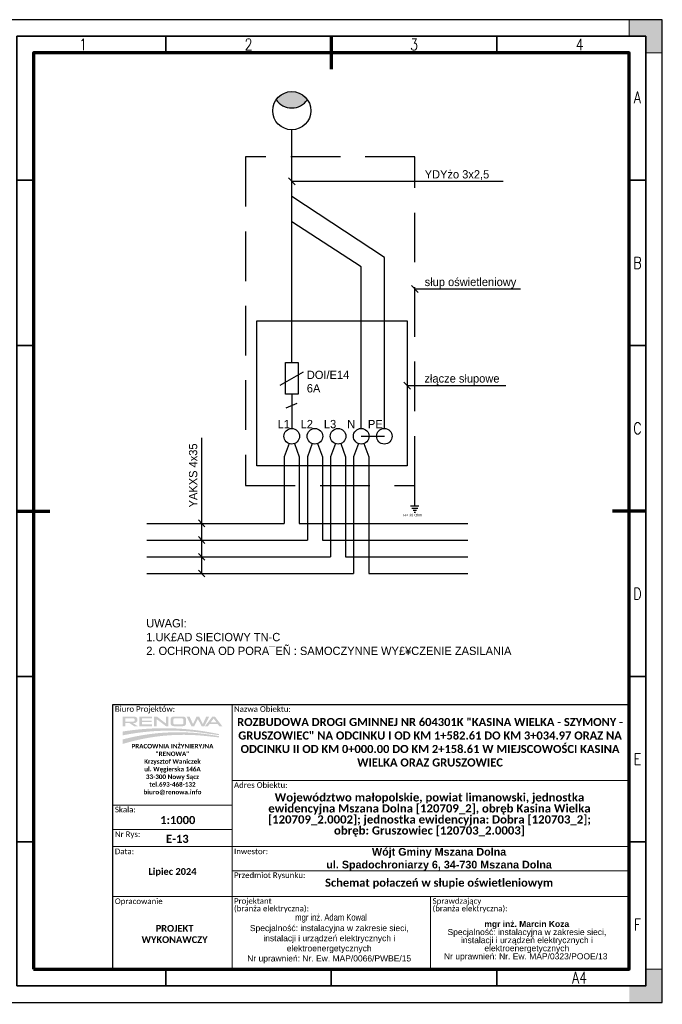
# Model space of a CAD drawing. Header units: metres. Extents: x 7168 to 12828, y 1523 to 3619.
# Tile 56 of 133: x 10150 to 10344, y 2040 to 2337. Entities that reach past the tile are written whole.
import ezdxf
from ezdxf.enums import TextEntityAlignment as Align

# ---------------------------------------------------------------- set-up
doc = ezdxf.new("R2010")
doc.units = ezdxf.units.M
doc.linetypes.add('DASHED', pattern=[0.75, 0.5, -0.25])
for name, color, linetype in [('-eep_opis', 4, 'Continuous'), ('EE_SYGOCHR_SYM', 1, 'Continuous'), ('EE_UZAB_SYM', 3, 'Continuous')]:
    doc.layers.add(name, color=color, linetype=linetype)
for name, color, linetype, lineweight in [('0_ramka', 7, 'Continuous', 0), ('CP_FRAME', 217, 'Continuous', 70), ('CP_FRCENTR', 217, 'Continuous', 70), ('CP_FRMARK', 253, 'Continuous', 15), ('CP_FRREF', 251, 'Continuous', 35), ('CP_LINENORM', 251, 'Continuous', 25), ('CP_TEXTNORM', 53, 'Continuous', 25), ('kontury', 7, 'Continuous', 25)]:
    doc.layers.add(name, color=color, linetype=linetype, lineweight=lineweight)
doc.styles.add('!Tytul_2', font='txt', dxfattribs={"height": 2.5})
doc.styles.add('courier', font='arial.ttf')
doc.styles.add('CP_TXTCON', font='ROMANS.SHX', dxfattribs={"width": 0.8})
doc.styles.get("Standard").update_dxf_attribs({"font": 'arial.ttf'})
doc.styles.add('Stytuacja', font='arial.ttf', dxfattribs={"height": 0.85})

# ---------------------------------------------------------------- blocks, each defined once
blk = doc.blocks.new('CP_TEXTREF')
for p, q in [((-145, 282), (-145, 287)), ((-95, 287), (-95, 282)), ((-45, 282), (-45, 287)), ((-190, 243.5), (-185, 243.5)), ((0, 243.5), (-5, 243.5)), ((-190, 193.5), (-185, 193.5)), ((0, 193.5), (-5, 193.5)), ((-190, 143.5), (-185, 143.5)), ((0, 143.5), (-5, 143.5)), ((-190, 93.5), (-185, 93.5)), ((0, 93.5), (-5, 93.5)), ((-190, 43.5), (-185, 43.5)), ((0, 43.5), (-5, 43.5)), ((-145, 0), (-145, 5)), ((-95, 5), (-95, 0)), ((-45, 5), (-45, 0))]:
    blk.add_line(p, q)
for points in [[(-190, 0), (0, 0), (0, 287), (-190, 287)], [(-185, 5), (-5, 5), (-5, 282), (-185, 282)]]:
    blk.add_lwpolyline(points, close=True)
at = {"layer": 'CP_TEXTNORM', "linetype": 'ByBlock', "style": 'CP_TXTCON', "width": 0.8}
for s, p in [('1', (-170, 284.5)), ('2', (-120, 284.5)), ('3', (-70, 284.5)), ('4', (-20, 284.5))]:
    blk.add_text(s, height=3.5, dxfattribs=at).set_placement(p, align=Align.MIDDLE_CENTER)
for s, p in [('A', (-2.5, 268.5)), ('B', (-2.5, 218.5)), ('C', (-2.5, 168.5)), ('D', (-2.5, 118.5)), ('E', (-2.5, 68.5)), ('F', (-2.5, 18.5)), ('A4', (-20, 2.5))]:
    blk.add_text(s, height=3.5, dxfattribs=at).set_placement(p, align=Align.MIDDLE)
blk = doc.blocks.new('2d_iso_5457_a4_n4')
at = {"layer": 'CP_FRMARK'}
for points in [[(10, 292), (10, 297), (0, 297), (0, 287), (5, 287), (5, 292)], [(205, 292), (205, 287), (210, 287), (210, 297), (200, 297), (200, 292)], [(5, 5), (5, 10), (0, 10), (0, 0), (10, 0), (10, 5)], [(205, 5), (200, 5), (200, 0), (205, 0), (210, 0), (210, 5), (210, 10), (205, 10)]]:
    blk.add_hatch(color=256, dxfattribs=at).paths.add_polyline_path(points)
blk.add_lwpolyline([(20, 10), (200, 10), (200, 287), (20, 287)], close=True)
at = {"layer": 'CP_FRCENTR'}
for p, q in [((110, 292), (110, 282)), ((15, 148.5), (25, 148.5)), ((205, 148.5), (195, 148.5))]:
    blk.add_line(p, q, dxfattribs=at)
at = {"layer": 'CP_FRMARK'}
for p, q in [((10, 297), (0, 297)), ((0, 297), (0, 287)), ((10, 292), (10, 297)), ((200, 292), (200, 297)), ((200, 297), (210, 297)), ((210, 297), (210, 287)), ((5, 292), (10, 292)), ((5, 287), (5, 292)), ((205, 292), (200, 292)), ((205, 287), (205, 292)), ((0, 287), (5, 287)), ((210, 287), (205, 287)), ((0, 0), (0, 10)), ((0, 10), (5, 10)), ((5, 10), (5, 5)), ((205, 10), (205, 5)), ((210, 10), (205, 10)), ((210, 0), (210, 10)), ((5, 5), (10, 5)), ((10, 5), (10, 0)), ((205, 5), (200, 5)), ((10, 0), (0, 0)), ((200, 0), (210, 0))]:
    blk.add_line(p, q, dxfattribs=at)
at = {"layer": 'CP_LINENORM', "linetype": 'Continuous'}
blk.add_lwpolyline([(0, 0), (210, 0), (210, 297), (0, 297)], close=True, dxfattribs=at)
at = {"layer": 'CP_FRREF'}
blk.add_blockref('CP_TEXTREF', (205, 5), dxfattribs=at)
blk = doc.blocks.new('RENOWA_1')
at = {"linetype": 'Continuous', "lineweight": -2}
h = blk.add_hatch(color=7, dxfattribs=at)
edge = h.paths.add_edge_path()
edge.add_ellipse((0.0678, 0.1509), major_axis=(-0.0191, 0), ratio=0.735318, start_angle=180, end_angle=270)
edge.add_line((0.0678, 0.165), (0.0142, 0.165))
edge.add_line((0.0142, 0.165), (-0.0013, 0.165))
edge.add_line((-0.0013, 0.165), (-0.0013, 0.1071))
edge.add_line((-0.0013, 0.1071), (0.0142, 0.1071))
edge.add_line((0.0142, 0.1071), (0.0142, 0.1258))
edge.add_line((0.0142, 0.1258), (0.0398, 0.1258))
edge.add_line((0.0398, 0.1258), (0.0674, 0.107))
edge.add_line((0.0674, 0.107), (0.0893, 0.107))
edge.add_line((0.0893, 0.107), (0.06, 0.126))
edge.add_line((0.06, 0.126), (0.0653, 0.126))
edge.add_ellipse((0.0653, 0.14), major_axis=(0.0215, 0), ratio=0.650164, start_angle=270, end_angle=360)
edge.add_line((0.0868, 0.14), (0.0868, 0.1509))
h.paths.add_polyline_path([(0.0713, 0.1476), (0.0713, 0.1413, -0.414214), (0.0653, 0.1353), (0.0142, 0.1353), (0.0142, 0.1536), (0.0653, 0.1536, -0.414214)], flags=16)
for points in [[(0.0992, 0.1071), (0.0992, 0.1184), (0.0992, 0.1536), (0.0992, 0.165), (0.1758, 0.165), (0.1758, 0.1536), (0.1147, 0.1536), (0.1147, 0.1406), (0.174, 0.1406), (0.174, 0.1314), (0.1147, 0.1314), (0.1147, 0.1184), (0.1758, 0.1184), (0.1758, 0.1071)], [(0.1882, 0.1071), (0.1882, 0.165), (0.2032, 0.165), (0.2052, 0.165), (0.2603, 0.1231), (0.2603, 0.165), (0.2752, 0.165), (0.2752, 0.1071), (0.2603, 0.1071), (0.2598, 0.1071), (0.2032, 0.1501), (0.2032, 0.1071)], [(0.4311, 0.1071), (0.4141, 0.1071), (0.3849, 0.165), (0.4027, 0.165), (0.423, 0.1205), (0.4452, 0.165), (0.4608, 0.165), (0.483, 0.1205), (0.5033, 0.165), (0.5211, 0.165), (0.4919, 0.1071), (0.4749, 0.1071), (0.453, 0.1503)]]:
    blk.add_hatch(color=7, dxfattribs=at).paths.add_polyline_path(points)
h = blk.add_hatch(color=7, dxfattribs=at)
edge = h.paths.add_edge_path()
edge.add_ellipse((0.3627, 0.1521), major_axis=(0.0179, 0), ratio=0.715756, start_angle=0, end_angle=90)
edge.add_line((0.3627, 0.165), (0.3069, 0.165))
edge.add_ellipse((0.3069, 0.1521), major_axis=(-0.0179, 0), ratio=0.715756, start_angle=270, end_angle=360)
edge.add_line((0.2889, 0.1521), (0.2889, 0.1199))
edge.add_ellipse((0.3069, 0.1199), major_axis=(-0.0179, 0), ratio=0.715756, start_angle=0, end_angle=90)
edge.add_line((0.3069, 0.1071), (0.3627, 0.1071))
edge.add_ellipse((0.3627, 0.1199), major_axis=(0.0179, 0), ratio=0.715756, start_angle=270, end_angle=360)
edge.add_line((0.3807, 0.1199), (0.3807, 0.1521))
edge = h.paths.add_edge_path(flags=16)
edge.add_ellipse((0.3588, 0.1474), major_axis=(-0.00672, 0), ratio=0.945371, start_angle=180, end_angle=270, ccw=False)
edge.add_line((0.3655, 0.1474), (0.3655, 0.1247))
edge.add_ellipse((0.3588, 0.1247), major_axis=(-0.00672, 0), ratio=0.945371, start_angle=90, end_angle=180, ccw=False)
edge.add_line((0.3588, 0.1184), (0.3108, 0.1184))
edge.add_ellipse((0.3108, 0.1247), major_axis=(0.00672, 0), ratio=0.945371, start_angle=188.48719, end_angle=270, ccw=False)
edge.add_line((0.3042, 0.1238), (0.3042, 0.1483))
edge.add_ellipse((0.3108, 0.1474), major_axis=(0.00672, 0), ratio=0.945371, start_angle=90, end_angle=171.51281, ccw=False)
edge.add_line((0.3108, 0.1537), (0.3588, 0.1537))
h = blk.add_hatch(color=7, dxfattribs=at)
h.paths.add_polyline_path([(0.4963, 0.1071), (0.5398, 0.165), (0.5561, 0.165), (0.5997, 0.1071), (0.582, 0.1071), (0.5723, 0.1204), (0.548, 0.1204), (0.5236, 0.1204), (0.5139, 0.1071)])
h.paths.add_polyline_path([(0.5302, 0.1294), (0.548, 0.1539), (0.5657, 0.1294), (0.548, 0.1294)], flags=16)
h = blk.add_hatch(color=7, dxfattribs=at)
h.set_gradient(rotation=270, tint=1, name='INVHEMISPHERICAL')
h.paths.add_polyline_path([(0.486, 0.066), (0.5811, 0.0526), (0.5811, 0.0589), (0.5557, 0.0641, 0.087432), (0.0179, 0.0776), (-0.0013, 0.0747), (-0.0013, 0.0516), (0.0117, 0.0541, -0.082937)])
h = blk.add_hatch(color=7, dxfattribs=at)
h.set_gradient(rotation=270, tint=1, name='INVHEMISPHERICAL')
h.paths.add_polyline_path([(0.4958, 0.0481), (0.5811, 0.0392), (0.5811, 0.0466), (0.5534, 0.0514, 0.10443), (0.0166, 0.0315), (-0.0013, 0.027), (-0.0013, -0.0004), (0, 0, -0.100635)])

msp = doc.modelspace()

# ---------------------------------------------------------------- hatches: boundary and pattern name
h = msp.add_hatch(color=256)
edge = h.paths.add_edge_path()
edge.add_ellipse((10231.982, 2316.572), major_axis=(-4.077, 4.077), ratio=1, start_angle=79.82877, end_angle=190.17123)
edge.add_ellipse((10231.982, 2309.987), major_axis=(4.077, 4.077), ratio=1, start_angle=349.82877, end_angle=460.17123)

# ---------------------------------------------------------------- linework, layer by layer
for p, q in [((10231.982, 2243.024), (10231.982, 2304.222)), ((10230.996, 2289.681), (10232.968, 2287.594)), ((10231.982, 2288.637), (10295.806, 2288.637)), ((10259.951, 2265.655), (10231.982, 2284.053)), ((10252.957, 2262.746), (10231.982, 2276.427)), ((10259.951, 2213.942), (10259.951, 2265.655)), ((10252.957, 2213.942), (10252.957, 2262.746)), ((10259.951, 2262.746), (10259.951, 2262.746)), ((10259.951, 2213.942), (10259.951, 2262.746)), ((10268.172, 2257.149), (10270.143, 2255.062)), ((10269.158, 2256.106), (10301.126, 2256.106)), ((10230.097, 2224.319), (10230.097, 2233.919)), ((10230.097, 2233.919), (10233.866, 2233.919)), ((10233.866, 2233.919), (10233.866, 2224.319)), ((10235.399, 2230.959), (10228.415, 2226.95)), ((10265.85, 2227.943), (10267.822, 2225.855)), ((10266.836, 2226.899), (10296.701, 2226.899)), ((10233.866, 2224.319), (10230.097, 2224.319)), ((10230.304, 2220.132), (10233.649, 2221.595)), ((10204.76, 2170.112), (10204.76, 2211.162)), ((10252.957, 2211.581), (10259.951, 2211.581)), ((10231.167, 2209.363), (10229.699, 2205.341)), ((10232.786, 2209.363), (10234.254, 2205.341)), ((10238.161, 2209.363), (10236.693, 2205.341)), ((10239.779, 2209.363), (10241.247, 2205.341)), ((10245.154, 2209.363), (10243.686, 2205.341)), ((10246.773, 2209.363), (10248.241, 2205.341)), ((10252.148, 2209.363), (10250.68, 2205.341)), ((10253.766, 2209.363), (10255.234, 2205.341)), ((10229.699, 2205.341), (10229.699, 2185.252)), ((10234.254, 2205.341), (10234.254, 2185.252)), ((10236.693, 2205.341), (10236.693, 2180.205)), ((10241.247, 2205.341), (10241.247, 2180.205)), ((10243.686, 2205.341), (10243.686, 2175.159)), ((10248.241, 2205.341), (10248.241, 2175.159)), ((10250.68, 2205.341), (10250.68, 2170.112)), ((10255.234, 2205.341), (10255.234, 2170.112)), ((10188.189, 2185.252), (10229.699, 2185.252)), ((10203.774, 2186.296), (10205.746, 2184.208)), ((10234.254, 2185.252), (10285.136, 2185.252)), ((10203.774, 2181.249), (10205.746, 2179.162)), ((10188.189, 2180.205), (10236.693, 2180.205)), ((10241.247, 2180.205), (10285.136, 2180.205)), ((10203.774, 2176.202), (10205.746, 2174.115)), ((10188.189, 2175.159), (10243.686, 2175.159)), ((10248.241, 2175.159), (10285.136, 2175.159)), ((10188.189, 2170.112), (10250.68, 2170.112)), ((10203.774, 2171.156), (10205.746, 2169.069)), ((10255.234, 2170.112), (10285.136, 2170.112))]:
    msp.add_line(p, q)
at = {"color": 1, "linetype": 'DASHED', "ltscale": 30}
for p, q in [((10218.037, 2296.007), (10218.037, 2196.664)), ((10269.158, 2296.007), (10218.037, 2296.007)), ((10269.158, 2196.664), (10269.158, 2296.007)), ((10218.037, 2196.664), (10269.158, 2196.664))]:
    msp.add_line(p, q, dxfattribs=at)
at = {"color": 1}
for p, q in [((10221.384, 2202.644), (10221.384, 2246.495)), ((10221.384, 2246.495), (10266.836, 2246.495)), ((10266.836, 2246.495), (10266.836, 2202.644)), ((10266.836, 2202.644), (10221.384, 2202.644))]:
    msp.add_line(p, q, dxfattribs=at)
for centre, major_axis, start_param, end_param in [((10231.982, 2309.987), (0.003, 5.765), -1.5702854, 4.7128999), ((10231.982, 2316.572), (4.077, 4.077), 2.9640712, 4.8899104), ((10231.976, 2211.581), (1.669, 1.669), 5.497787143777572, 11.78097245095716), ((10238.97, 2211.581), (1.669, 1.669), 5.497787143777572, 11.78097245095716), ((10245.963, 2211.581), (1.669, 1.669), 5.497787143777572, 11.78097245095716), ((10252.957, 2211.581), (1.669, 1.669), 5.497787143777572, 11.78097245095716), ((10259.951, 2211.581), (1.669, 1.669), 5.497787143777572, 11.78097245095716)]:
    msp.add_ellipse(centre, major_axis=major_axis, ratio=1, start_param=start_param, end_param=end_param)
at = {"layer": '0_ramka', "color": 7, "linetype": 'Continuous', "lineweight": 0}
for p, q in [((10213.932, 2130.487), (10213.932, 2056.487)), ((10333.932, 2107.512), (10213.932, 2107.512)), ((10213.932, 2100.11), (10177.932, 2100.111)), ((10213.932, 2092.778), (10177.932, 2092.778)), ((10333.932, 2087.599), (10177.932, 2087.6)), ((10333.932, 2080.267), (10213.932, 2080.267)), ((10333.932, 2072.487), (10177.932, 2072.487)), ((10273.932, 2072.487), (10273.932, 2050.487)), ((10213.932, 2056.487), (10213.932, 2050.487))]:
    msp.add_line(p, q, dxfattribs=at)
at = {"layer": '0_ramka', "color": 7, "linetype": 'Continuous', "lineweight": 30, "flags": 128}
msp.add_lwpolyline([(10177.932, 2130.487), (10333.932, 2130.487), (10333.932, 2050.487), (10177.932, 2050.487), (10177.932, 2130.487)], close=True, dxfattribs=at)
at = {"layer": 'EE_SYGOCHR_SYM', "color": 4}
for p, q in [((10269.158, 2190.419), (10269.158, 2193.834)), ((10270.412, 2190.419), (10267.903, 2190.419)), ((10270.05, 2189.792), (10268.265, 2189.792)), ((10269.688, 2189.165), (10268.627, 2189.165)), ((10269.326, 2188.539), (10268.989, 2188.539))]:
    msp.add_line(p, q, dxfattribs=at)
at = {"layer": 'EE_UZAB_SYM', "color": 4}
msp.add_line((10269.158, 2193.834), (10269.158, 2196.664), dxfattribs=at)
at = {"layer": 'kontury', "color": 7, "lineweight": -3}
msp.add_line((10231.982, 2233.919), (10231.982, 2243.024), dxfattribs=at)
at = {"layer": 'kontury', "lineweight": -3}
msp.add_line((10231.976, 2224.319), (10231.976, 2213.942), dxfattribs=at)

# ---------------------------------------------------------------- block references
at = {"color": 7, "linetype": 'Continuous', "lineweight": 0, "ltscale": 1000, "xscale": 50.00000000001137, "yscale": 50.00000000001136, "zscale": 50.00000000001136}
msp.add_blockref('RENOWA_1', (10180.972, 2118.616), dxfattribs=at)
at = {"layer": 'CP_FRAME'}
msp.add_blockref('2d_iso_5457_a4_n4', (10133.932, 2040.487), dxfattribs=at)

# ---------------------------------------------------------------- texts
at = {"layer": '-eep_opis', "style": '!Tytul_2'}
for s, p in [('YDYżo 3x2,5', (10272.136, 2289.507)), ('słup oświetleniowy', (10272.136, 2256.975)), ('DOI/E14', (10236.53, 2228.899)), ('złącze słupowe', (10272.069, 2227.816)), ('6A', (10236.53, 2224.829)), ('L1', (10227.701, 2214.021)), ('L2', (10234.659, 2214.021)), ('L3', (10241.693, 2214.021)), ('N', (10248.727, 2214.021)), ('PE', (10254.989, 2214.021))]:
    msp.add_text(s, height=2.5, dxfattribs=at).set_placement(p)
msp.add_text('YAKXS 4x35', height=2.5, rotation=90, dxfattribs=at).set_placement((10203.417, 2190.087))
at = {"layer": '-eep_opis', "insert": (10188.019, 2156.321), "char_height": 2.5, "width": 188.59637, "attachment_point": 1, "style": '!Tytul_2'}
msp.add_mtext('UWAGI:\\P1.UK£AD SIECIOWY TN-C\\P2. OCHRONA OD PORA¯EÑ : SAMOCZYNNE WY£¥CZENIE ZASILANIA', dxfattribs=at)
at = {"color": 4}
msp.add_text('R< 30 Ohm', height=0.7875, dxfattribs=at).set_placement((10265.732, 2187.354))
at = {"color": 7, "lineweight": 13, "rotation": 359.99974, "style": 'courier'}
for s, insert, char_height, width, attachment_point in [('\\fCalibri|b0|i0|c238238|p39;Biuro Projektów:', (10178.532, 2130.022), 1.71093, 40.89129, 1), ('\\P\\P\\fCalibri|b1|i0|c238238|p39;\\H0.6x;PRACOWNIA INŻYNIERYJNA "RENOWA"\\PKrzysztof Waniczek\\Pul. Węgierska 146A\\P33-300 Nowy Sącz\\Ptel.693-468-132\\Pbiuro@renowa.info', (10195.932, 2126.324), 2.31147, 30.4546, 2)]:
    msp.add_mtext(s, dxfattribs=dict(at, insert=insert, char_height=char_height, width=width, attachment_point=attachment_point))
at = {"color": 7, "lineweight": 13, "insert": (10213.148, 2067.198), "char_height": 2, "width": 60, "attachment_point": 1, "style": 'courier'}
msp.add_mtext('\\pi18.623;{\\fArial Narrow|b0|i0|c238|p34;  mgr inż. Adam Kowal\\P\\pi6.1846;\\fArial|b0|i0|c238|p34;\\H0.9167x;\\C256;Specjalność: instalacyjna w zakresie sieci,\\P\\pi10.243;instalacji i urządzeń elektrycznych i \\P\\pi17.321;elektroenergetycznych\\P\\pi5.3804;Nr uprawnień: Nr. Ew. MAP/0066/PWBE/15\\P}', dxfattribs=at)
at = {"color": 7, "lineweight": 13, "insert": (10277.973, 2065.115), "char_height": 2, "width": 49.77348, "attachment_point": 1, "line_spacing_factor": 0.8, "style": 'courier'}
msp.add_mtext('\\pi12.201;{\\fArial|b1|i0|c238|p34;\\H0.9167x;\\C256;mgr inż. Marcin Koza\\P\\pi1.0713;\\fArial|b0|i0|c238|p34;Specjalność: instalacyjna w zakresie sieci,\\P\\pi5.1295;instalacji i urządzeń elektrycznych i \\P\\pi12.207;elektroenergetycznych\\P\\pi0;Nr uprawnień: Nr. Ew. MAP/0323/POOE/13}', dxfattribs=at)
at = {"layer": '0_ramka', "color": 7, "lineweight": 0, "rotation": 359.99978}
for s, insert, char_height, width, attachment_point, style in [('\\fCalibri|b0|i0|c238238|p39;Nazwa Obiektu:', (10214.532, 2130.009), 1.71093, 40.89129, 1, 'courier'), ('\\pt0.0782141;\\fCalibri|b1|i0|c238238|p39;ROZBUDOWA DROGI GMINNEJ NR 604301K "KASINA WIELKA - SZYMONY - GRUSZOWIEC" NA ODCINKU I OD KM 1+582.61 DO KM 3+034.97 ORAZ NA ODCINKU II OD KM 0+000.00 DO KM 2+158.61 W MIEJSCOWOŚCI KASINA WIELKA ORAZ GRUSZOWIEC', (10273.756, 2119.102), 2.44419, 117.97047, 5, 'Stytuacja'), ('\\fCalibri|b0|i0|c238238|p39;Adres Obiektu:', (10214.532, 2107.034), 1.71093, 40.89129, 1, 'courier'), ('\\fCalibri|b0|i0|c238238|p39;Skala:', (10178.532, 2099.633), 1.71093, 40.89129, 1, 'courier'), ('{\\fCalibri|b1|i0|c158|p39;1:1000}', (10197.544, 2095.587), 2.44419, 19.44312, 5, 'courier'), ('\\fCalibri|b0|i0|c238238|p39;Nr Rys:', (10178.532, 2092.175), 1.71093, 40.89129, 1, 'courier'), ('{\\fCalibri|b1|i0|c158|p39;E-13}', (10197.422, 2089.907), 2.44419, 12.10744, 5, 'Stytuacja'), ('\\fCalibri|b0|i0|c238238|p39;Data:', (10178.532, 2086.992), 1.71093, 40.89129, 1, 'courier'), ('\\fCalibri|b0|i0|c238238|p39;Inwestor:', (10214.532, 2087), 1.71093, 40.89129, 1, 'courier'), ('\\P\\fArial|b1|i0|c238238|p39;Wójt Gminy Mszana Dolna\\Pul. Spadochroniarzy 6, 34-730 Mszana Dolna', (10276.493, 2085.651), 2.32198, 91.84384, 5, 'Stytuacja'), ('\\fCalibri|b1|i0|c238238|p39;Lipiec 2024', (10195.932, 2079.804), 2.03682, 32.8438, 5, 'Stytuacja'), ('\\fCalibri|b0|i0|c238238|p39;Przedmiot Rysunku:', (10214.532, 2079.789), 1.71093, 40.89129, 1, 'courier'), ('\\pt0.035441;{\\fCalibri|b1|i0|c238|p39;Schemat połaczeń w słupie oświetleniowym}', (10276.494, 2076.377), 2.44419, 96.67773, 5, 'courier'), ('\\fCalibri|b0|i0|c238238|p39;Opracowanie', (10178.532, 2071.922), 1.71093, 40.89129, 1, 'courier'), ('{\\fCalibri|b1|i0|c158|p39;PROJEKT\\PWYKONAWCZY}', (10196.573, 2061.152), 2.03682, 32.8438, 5, 'Stytuacja')]:
    msp.add_mtext(s, dxfattribs=dict(at, insert=insert, char_height=char_height, width=width, attachment_point=attachment_point, style=style))
at = {"layer": '0_ramka', "color": 7, "lineweight": 0, "rotation": 359.99978, "line_spacing_factor": 0.8, "style": 'courier'}
for s, insert, char_height, width, attachment_point in [('\\fCalibri|b1|i0|c238238|p39;Województwo małopolskie, powiat limanowski, jednostka ewidencyjna Mszana Dolna [120709_2], obręb Kasina Wielka [120709_2.0002]; jednostka ewidencyjna: Dobra [120703_2]; obręb: Gruszowiec [120703_2.0003]', (10273.584, 2097.15), 2.5, 107.07528, 5), ('{\\fCalibri|b0|i0|c158|p39;Projektant\\P(branża elektryczna):}', (10214.532, 2072.009), 1.71093, 40.89129, 1), ('{\\fCalibri|b0|i0|c158|p39;Sprawdzający\\P(branża elektryczna):}', (10274.532, 2072.009), 1.71093, 40.89129, 1)]:
    msp.add_mtext(s, dxfattribs=dict(at, insert=insert, char_height=char_height, width=width, attachment_point=attachment_point))

doc.saveas('drawing.dxf')
